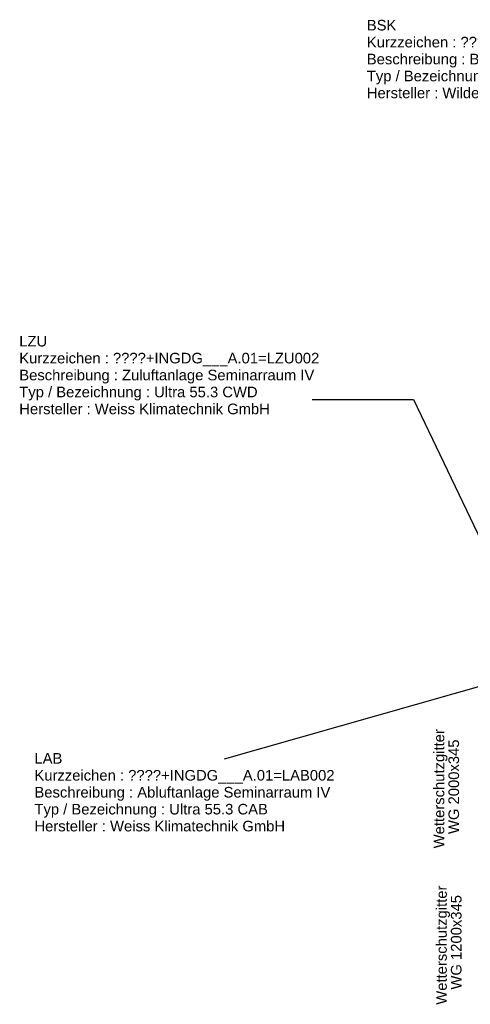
# Model space of a CAD drawing. Header units: metres. Extents: x 0 to 32.9, y 0 to 31.7.
# Tile 16 of 39: x 17.3 to 22.6, y 20.1 to 31.7. Entities that reach past the tile are written whole.
import ezdxf

# ---------------------------------------------------------------- set-up
doc = ezdxf.new("R2010")
doc.units = ezdxf.units.M
doc.layers.get('0').update_dxf_attribs({"lineweight": 0})
doc.layers.add('003TX_TXT', color=7, linetype='Continuous')
doc.layers.add('004TX_TXT', color=7, linetype='Continuous')
doc.styles.add('ARIAL', font='arial.ttf')
doc.styles.get("Standard").update_dxf_attribs({"font": 'arial.ttf'})

# ---------------------------------------------------------------- blocks, each defined once
blk = doc.blocks.new('LZU KG400.030.010.100')
for s, p in [('LZU', (0, 0)), ('Kurzzeichen : ', (0, -0.2)), ('Beschreibung : ', (0, -0.4)), ('Typ / Bezeichnung : ', (0, -0.6)), ('Hersteller : ', (0, -0.8))]:
    blk.add_text(s, height=0.125).set_placement(p)
at = {"flags": 1}
for tag, p in [('NUMMER', (0, 0)), ('KURZTEXT', (0, 0)), ('MB.100.10.110', (0, -0.8)), ('MB.100.20.500', (0, -0.8)), ('KG400.099.003.110', (0, -0.8)), ('KG400.099.003.160', (0, -0.8)), ('KG400.099.003.500', (0, -0.8)), ('KG400.099.003.103', (0, -0.8)), ('KG400.099.003.112', (0, -0.8)), ('KG400.099.003.111', (0, -0.8)), ('KG400.099.003.113', (0, -0.8)), ('KG400.099.003.140', (0, -0.8)), ('KG400.099.003.150', (0, -0.8)), ('KG400.099.003.300', (0, -0.8)), ('KG400.099.001.200', (0, -0.8)), ('KG400.099.001.300', (0, -0.8)), ('KG400.099.009.300', (0, -0.8)), ('KG400.099.009.306', (0, -0.8)), ('KG400.099.009.304', (0, -0.8)), ('KG400.099.009.301', (0, -0.8)), ('KG400.099.009.305', (0, -0.8)), ('KG400.099.009.303', (0, -0.8)), ('KG400.030.009.111', (0, -0.8)), ('KG400.030.009.110', (0, -0.8)), ('KG400.030.009.115', (0, -0.8)), ('KG400.030.009.114', (0, -0.8)), ('KG400.030.009.113', (0, -0.8)), ('KG400.030.009.121', (0, -0.8)), ('KG400.030.009.120', (0, -0.8)), ('KG400.030.009.125', (0, -0.8)), ('KG400.030.009.124', (0, -0.8)), ('KG400.030.009.123', (0, -0.8)), ('KG400.030.009.131', (0, -0.8)), ('KG400.030.009.130', (0, -0.8)), ('KG400.030.009.135', (0, -0.8)), ('KG400.030.009.134', (0, -0.8)), ('KG400.030.009.133', (0, -0.8)), ('MB.100.20.110', (0, -0.8)), ('MB.100.20.100', (0, -0.8)), ('MB.100.90.100', (0, -0.8))]:
    blk.add_attdef(tag, p, '', height=0.125, dxfattribs=at)
for tag, p in [('MB.100.110.100', (1.106, -0.2)), ('MB.100.110.110', (1.213, -0.4)), ('MB.100.10.100', (1.592, -0.6)), ('MB.100.20.120', (0.893, -0.8))]:
    blk.add_attdef(tag, p, '', height=0.125)
blk = doc.blocks.new('LAB KG400.030.010.200')
for s, p in [('LAB', (0, 0)), ('Kurzzeichen : ', (0, -0.2)), ('Beschreibung : ', (0, -0.4)), ('Typ / Bezeichnung : ', (0, -0.6)), ('Hersteller : ', (0, -0.8))]:
    blk.add_text(s, height=0.125).set_placement(p)
at = {"flags": 1}
for tag, p in [('NUMMER', (0, 0)), ('KURZTEXT', (0, 0)), ('MB.100.10.110', (0, -0.8)), ('MB.100.20.500', (0, -0.8)), ('KG400.099.003.110', (0, -0.8)), ('KG400.099.003.160', (0, -0.8)), ('KG400.099.003.500', (0, -0.8)), ('KG400.099.003.103', (0, -0.8)), ('KG400.099.003.113', (0, -0.8)), ('KG400.099.003.300', (0, -0.8)), ('KG400.099.001.200', (0, -0.8)), ('KG400.099.001.300', (0, -0.8)), ('KG400.099.009.300', (0, -0.8)), ('KG400.099.009.306', (0, -0.8)), ('KG400.099.009.304', (0, -0.8)), ('KG400.099.009.301', (0, -0.8)), ('KG400.099.009.305', (0, -0.8)), ('KG400.099.009.303', (0, -0.8)), ('KG400.030.009.111', (0, -0.8)), ('KG400.030.009.110', (0, -0.8)), ('KG400.030.009.115', (0, -0.8)), ('KG400.030.009.114', (0, -0.8)), ('KG400.030.009.113', (0, -0.8)), ('KG400.030.009.121', (0, -0.8)), ('KG400.030.009.120', (0, -0.8)), ('KG400.030.009.125', (0, -0.8)), ('KG400.030.009.124', (0, -0.8)), ('KG400.030.009.123', (0, -0.8)), ('MB.100.20.110', (0, -0.8)), ('MB.100.20.100', (0, -0.8)), ('MB.100.90.100', (0, -0.8))]:
    blk.add_attdef(tag, p, '', height=0.125, dxfattribs=at)
for tag, p in [('MB.100.110.100', (1.106, -0.2)), ('MB.100.110.110', (1.213, -0.4)), ('MB.100.10.100', (1.592, -0.6)), ('MB.100.20.120', (0.893, -0.8))]:
    blk.add_attdef(tag, p, '', height=0.125)
blk = doc.blocks.new('BSK KG400.030.099.200')
for s, p in [('BSK', (0, 0)), ('Kurzzeichen : ', (0, -0.2)), ('Beschreibung : ', (0, -0.4)), ('Typ / Bezeichnung : ', (0, -0.6)), ('Hersteller : ', (0, -0.8))]:
    blk.add_text(s, height=0.125).set_placement(p)
at = {"flags": 1}
for tag, p in [('NUMMER', (0, 0)), ('KURZTEXT', (0, 0)), ('MB.100.10.110', (0, -0.8)), ('MB.100.20.500', (0, -0.8)), ('MB.100.50.104', (0, -0.8)), ('MB.100.50.220', (0, -0.8)), ('MB.100.50.210', (0, -0.8)), ('MB.100.50.200', (0, -0.8)), ('KG400.030.009.200', (0, -0.8)), ('KG400.030.009.210', (0, -0.8)), ('KG400.030.009.220', (0, -0.8)), ('KG400.099.004.101', (0, -0.8)), ('MB.200.10.102', (0, -0.8)), ('MB.100.20.110', (0, -0.8)), ('MB.100.20.100', (0, -0.8)), ('MB.100.90.100', (0, -0.8))]:
    blk.add_attdef(tag, p, '', height=0.125, dxfattribs=at)
for tag, p in [('MB.100.110.100', (1.106, -0.2)), ('MB.100.110.110', (1.213, -0.4)), ('MB.100.10.100', (1.592, -0.6)), ('MB.100.20.120', (0.893, -0.8))]:
    blk.add_attdef(tag, p, '', height=0.125)

msp = doc.modelspace()

# ---------------------------------------------------------------- linework, layer by layer
at = {"layer": '004TX_TXT', "color": 7}
for p, q in [((20.733, 27.225), (21.93, 27.225)), ((21.93, 27.225), (23.445, 24.049)), ((19.696, 22.982), (23.445, 24.049))]:
    msp.add_line(p, q, dxfattribs=at)

# ---------------------------------------------------------------- block references
ref = msp.add_blockref('BSK KG400.030.099.200', (21.377, 31.584), dxfattribs=at)
ref.add_attrib('MB.100.110.100', '????+INGDG___A.01=LZU001-BSK001', (22.483, 31.384), dxfattribs={"layer": '0', "color": 7, "height": 0.125})
ref.add_attrib('MB.100.110.110', 'BSK Zuluft', (22.59, 31.184), dxfattribs={"layer": '0', "color": 7, "height": 0.125})
ref.add_attrib('MB.100.10.100', 'FK-K90', (22.968, 30.984), dxfattribs={"layer": '0', "color": 7, "height": 0.125})
ref.add_attrib('MB.100.20.120', 'Wildeboer GmbH', (22.269, 30.784), dxfattribs={"layer": '0', "color": 7, "height": 0.125})
ref = msp.add_blockref('LZU KG400.030.010.100', (17.273, 27.852), dxfattribs=at)
ref.add_attrib('MB.100.110.100', '????+INGDG___A.01=LZU002', (18.379, 27.652), dxfattribs={"layer": '0', "color": 7, "height": 0.125})
ref.add_attrib('MB.100.110.110', 'Zuluftanlage Seminarraum IV', (18.486, 27.452), dxfattribs={"layer": '0', "color": 7, "height": 0.125})
ref.add_attrib('MB.100.10.100', 'Ultra 55.3 CWD', (18.865, 27.252), dxfattribs={"layer": '0', "color": 7, "height": 0.125})
ref.add_attrib('MB.100.20.120', 'Weiss Klimatechnik GmbH', (18.165, 27.052), dxfattribs={"layer": '0', "color": 7, "height": 0.125})
ref = msp.add_blockref('LAB KG400.030.010.200', (17.452, 22.925), dxfattribs=at)
ref.add_attrib('MB.100.110.100', '????+INGDG___A.01=LAB002', (18.559, 22.725), dxfattribs={"layer": '0', "color": 7, "height": 0.125})
ref.add_attrib('MB.100.110.110', 'Abluftanlage Seminarraum IV', (18.666, 22.525), dxfattribs={"layer": '0', "color": 7, "height": 0.125})
ref.add_attrib('MB.100.10.100', 'Ultra 55.3 CAB', (19.044, 22.325), dxfattribs={"layer": '0', "color": 7, "height": 0.125})
ref.add_attrib('MB.100.20.120', 'Weiss Klimatechnik GmbH', (18.345, 22.125), dxfattribs={"layer": '0', "color": 7, "height": 0.125})

# ---------------------------------------------------------------- texts
at = {"layer": '003TX_TXT', "color": 7, "style": 'ARIAL'}
for s, p in [('Wetterschutzgitter', (22.292, 21.925)), ('WG 2000x345', (22.466, 22.094)), ('Wetterschutzgitter', (22.321, 20.078)), ('WG 1200x345', (22.495, 20.257))]:
    msp.add_text(s, height=0.125, rotation=90, dxfattribs=at).set_placement(p)

doc.saveas('drawing.dxf')
